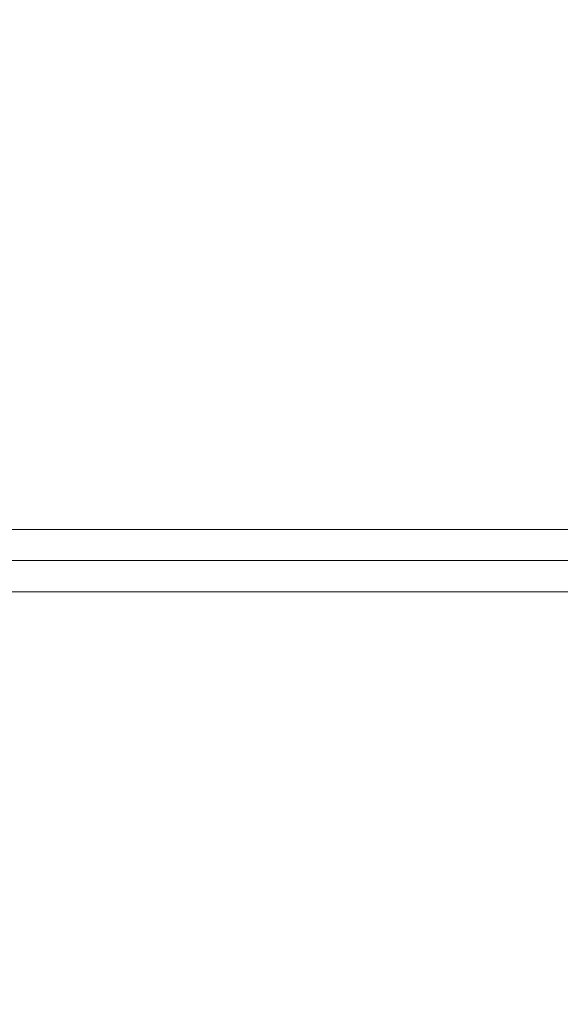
# Model space of a CAD drawing. Header units: millimetres. Extents: x -12989 to 402831, y -50461 to 30884.
# Tile 88 of 175: x 381198 to 381545, y -44946 to -44313. Entities that reach past the tile are written whole.
import ezdxf

# ---------------------------------------------------------------- set-up
doc = ezdxf.new("R2010")
doc.units = ezdxf.units.MM
doc.header["$MEASUREMENT"] = 0
doc.linetypes.add('Wipeout_Contour', pattern=[1000, 0, -1000])
doc.layers.add('Nowe_A__SCIANY', color=7, linetype='Continuous')
doc.layers.add('Nowe_A__SCIANY_Nr_pióra__87', color=7, linetype='Continuous', lineweight=13)

# ---------------------------------------------------------------- blocks, each defined once
blk = doc.blocks.new('ElemPrzekroju_2_1', base_point=(362576.75, -45960.59))
at = {"color": 254, "linetype": 'Wipeout_Contour', "lineweight": 0, "ltscale": 6147832.113205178}
blk.add_wipeout([(380701.09, -43680.59), (380701.09, -44640.59), (381693.41, -44640.59), (381693.41, -44377.51), (381694.27, -44375.45), (381696.33, -44374.59), (381844.5, -44374.59), (381845.48, -44374.81), (381846.44, -44375.39), (381846.56, -44375.45), (381846.9, -44376.26), (381846.96, -44376.39), (381847.41, -44377.51), (381847.41, -44640.59), (381892.59, -44640.59), (381892.59, -43680.59)], dxfattribs=at).dxf.layer = 'Nowe_A__SCIANY'
at = {"color": 254, "linetype": 'Wipeout_Contour', "lineweight": 0, "ltscale": 1535213.460763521}
blk.add_wipeout([(380701.09, -44660.59), (381693.41, -44660.59), (381693.41, -44640.59), (380701.09, -44640.59)], dxfattribs=at).dxf.layer = 'Nowe_A__SCIANY'
at = {"layer": 'Nowe_A__SCIANY_Nr_pióra__87', "color": 7, "linetype": 'Continuous', "lineweight": 13}
blk.add_line((381693.41, -44640.59), (380701.09, -44640.59), dxfattribs=at)
at = {"color": 254, "linetype": 'Wipeout_Contour', "lineweight": 0, "ltscale": 1535222.769806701}
blk.add_wipeout([(380701.09, -44660.59), (380701.09, -44680.59), (381693.41, -44680.59), (381693.41, -44660.59)], dxfattribs=at).dxf.layer = 'Nowe_A__SCIANY'
at = {"layer": 'Nowe_A__SCIANY_Nr_pióra__87', "color": 7, "linetype": 'Continuous', "lineweight": 13}
blk.add_line((380701.09, -44660.59), (381693.41, -44660.59), dxfattribs=at)
at = {"color": 254, "linetype": 'Wipeout_Contour', "lineweight": 0, "ltscale": 6533211.279041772}
blk.add_wipeout([(380701.09, -45640.59), (381892.59, -45640.59), (381892.59, -44680.59), (381847.41, -44680.59), (381847.41, -44757.68), (381847, -44758.68), (381846.96, -44758.79), (381846.9, -44758.93), (381846.56, -44759.74), (381846.44, -44759.79), (381845.48, -44760.37), (381844.5, -44760.59), (381696.33, -44760.59), (381694.27, -44759.74), (381693.41, -44757.68), (381693.41, -44680.59), (380701.09, -44680.59)], dxfattribs=at).dxf.layer = 'Nowe_A__SCIANY'
at = {"layer": 'Nowe_A__SCIANY_Nr_pióra__87', "color": 7, "linetype": 'Continuous', "lineweight": 13}
blk.add_line((381693.41, -44680.59), (380701.09, -44680.59), dxfattribs=at)

msp = doc.modelspace()

# ---------------------------------------------------------------- block references
at = {"layer": 'Nowe_A__SCIANY', "lineweight": 0}
msp.add_blockref('ElemPrzekroju_2_1', (362576.75, -45960.59), dxfattribs=at)

doc.saveas('drawing.dxf')
